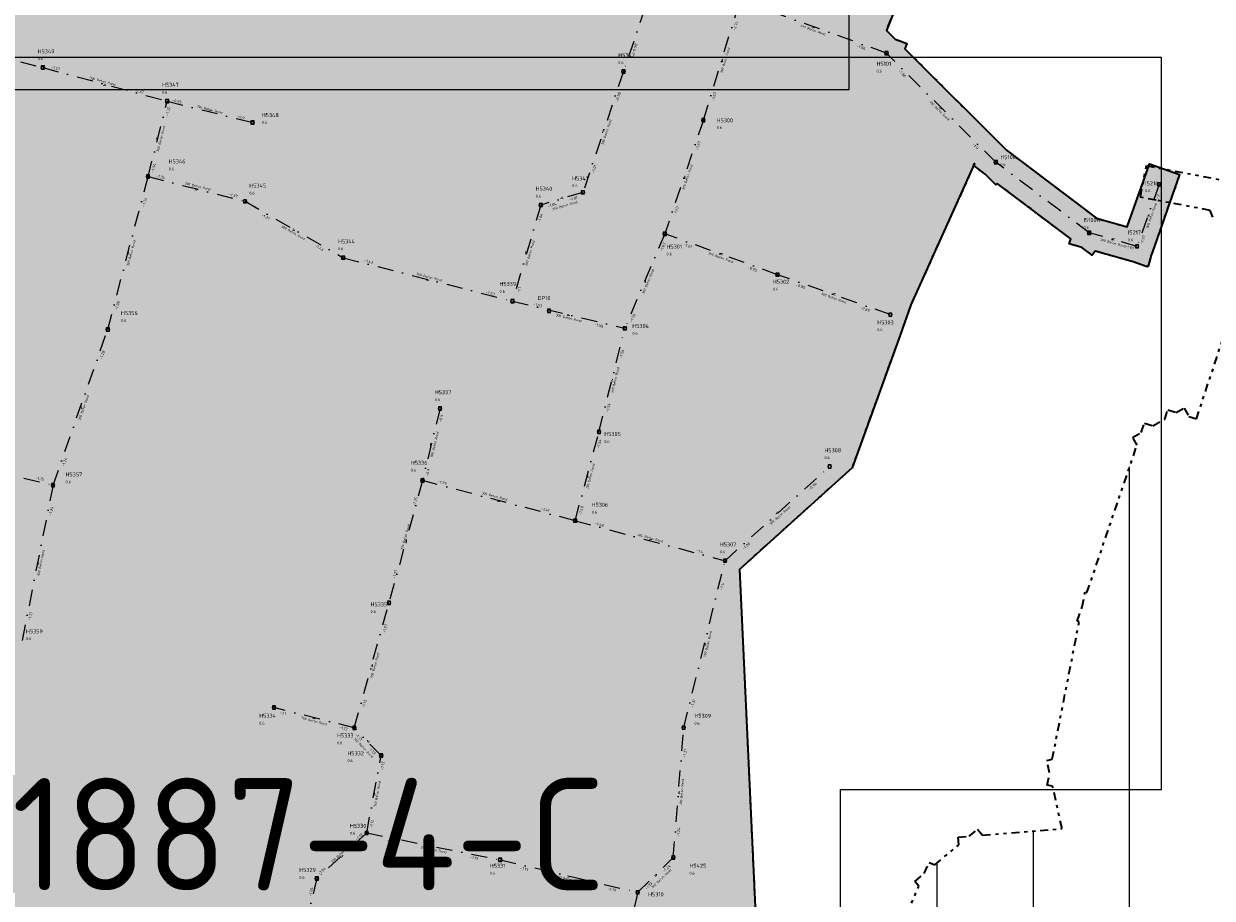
# Model space of a CAD drawing. Header units: metres. Extents: x 149823 to 166170, y 460676 to 475536.
# Tile 16 of 30: x 153285 to 153656, y 472270 to 472542. Entities that reach past the tile are written whole.
import ezdxf
from ezdxf.enums import TextEntityAlignment as Align

# ---------------------------------------------------------------- set-up
doc = ezdxf.new("R2010")
doc.units = ezdxf.units.M
doc.linetypes.add('AL-TEKENBLADGRENS-SO', pattern=[11.5, 2.5, -1.5, 1, -1.5, 1, -1.5, 2.5])
doc.linetypes.add('RI-DWA-SO', pattern=[11, 5, -3, 0, -3])
doc.layers.add('2025 hatch', color=41, linetype='Continuous')
doc.layers.add('2026 hatch', color=10, linetype='Continuous')
for name, color, linetype, lineweight in [('B-OI-RI-DWA-G', 38, 'RI-DWA-SO', 18), ('B-OI-RI-DWA-T30', 38, 'Continuous', 35), ('B-OI-RI-DWA_BOB-T35', 38, 'Continuous', 35), ('B-OI-RI-DWA_PUTDEKSELNIVEAU-T35', 38, 'Continuous', 35), ('B-OI-RI-DWA_PUTNUMMER-T50', 38, 'Continuous', 50), ('B-OI-RI-DWA_RIOOLPUT-S-250', 38, 'Continuous', 18), ('B-OI-RI-OVERIG_PUTNUMMER-T50', 151, 'Continuous', 50), ('B-OI-RI-OVERIG_RIOOLPUT_INSPECTIE-S-250', 151, 'Continuous', 18), ('B-OI-RI-OVERIG_STROMINGSRICHTING-T70', 7, 'Continuous', 70), ('N-WE-RI-GRENS_WERK-G', 11, 'XX-WERKGRENS 1', 35), ('X-XX-AL-TEKENBLAD-T35', 2, 'Continuous', 35), ('X-XX-AL-TEKENBLAD_KADER-O', 7, 'Continuous', 18), ('X-XX-AL-TEKENBLADGRENS-CONTOUR_2025', 41, 'AL-TEKENBLADGRENS-SO', 35), ('X-XX-AL-TEKENBLADGRENS-CONTOUR_2026', 10, 'AL-TEKENBLADGRENS-SO', 35)]:
    doc.layers.add(name, color=color, linetype=linetype, lineweight=lineweight)
doc.styles.add('NLCS-ISO', font='NLCS-ISO.ttf')
doc.styles.add('NLCS-ISO-M10000-T35', font='NLCS-ISO.ttf', dxfattribs={"height": 35})
doc.styles.add('NLCS-ISO-M250-T30', font='NLCS-ISO.ttf', dxfattribs={"height": 0.75})
doc.styles.add('NLCS-ISO-M250-T35', font='NLCS-ISO.ttf', dxfattribs={"height": 0.875})
doc.styles.add('NLCS-ISO-M250-T50', font='NLCS-ISO.ttf', dxfattribs={"height": 1.25})
doc.styles.add('NLCS-ISO-M250-T70', font='NLCS-ISO.ttf', dxfattribs={"height": 1.75})
doc.linetypes.add('XX-WERKGRENS 1', pattern='A,0,[137,NLCS.SHX,S=0.05,R=0,X=-0.55,Y=-0.675],-3', length=3)

# ---------------------------------------------------------------- blocks, each defined once
blk = doc.blocks.new('SRI-PUT_INSPECTIE-SO')
at = {"flags": 128}
blk.add_lwpolyline([(-2, -2), (2, -2), (2, 2), (-2, 2)], close=True, dxfattribs=at)
blk.add_circle((0, 0), 2)
at = {"style": 'NLCS-ISO'}
blk.add_text('I', height=2.5, dxfattribs=at).set_placement((0, 0), align=Align.MIDDLE_CENTER)

msp = doc.modelspace()

# ---------------------------------------------------------------- hatches: boundary and pattern name
at = {"layer": '2025 hatch', "transparency": 33554559}
h = msp.add_hatch(color=256, dxfattribs=at)
h.dxf.hatch_style = 1
h.paths.add_polyline_path([(153322.57, 471895.47), (153099.08, 471951.6), (153105.18, 471985.07), (153132.82, 472009.71), (153139.35, 472040.58), (153138.44, 472047.45), (153137.09, 472047.7), (153137.86, 472051.84), (153137.3, 472056.01), (153138.66, 472056.19), (153144.43, 472087.6), (153142.78, 472090.09), (153145.18, 472091.68), (153145.7, 472094.5), (153148.63, 472093.96), (153152.01, 472096.2), (153152.7, 472099.13), (153152.74, 472099.12), (153155.27, 472109.56), (153155.25, 472109.56), (153156.45, 472114.41), (153157.63, 472119.25), (153157.65, 472119.25), (153163.73, 472143.82), (153162.73, 472151.06), (153161.32, 472151.34), (153162.14, 472155.42), (153161.57, 472159.54), (153163, 472159.73), (153173.47, 472211.86), (153173.24, 472211.92), (153174.43, 472216.65), (153175.39, 472221.43), (153175.62, 472221.38), (153175.68, 472221.61), (153193.18, 472310.36), (153193.19, 472310.41), (153193.14, 472310.43), (153194.2, 472315.28), (153195.21, 472320.15), (153195.27, 472320.14), (153204.31, 472361.36), (153213.52, 472407.2), (153212.14, 472410.33), (153214.34, 472411.3), (153214.82, 472413.65), (153218.17, 472412.98), (153228.75, 472417.62), (153233.48, 472436.96), (153226.77, 472448.54), (153223.96, 472449.27), (153224.7, 472452.13), (153225.74, 472456.14), (153236.58, 472498.12), (153246.02, 472535.43), (153245.98, 472535.43), (153245.98, 472535.45), (153237.88, 472537.6), (153233.05, 472538.87), (153235.61, 472548.54), (153253.33, 472543.85), (153258.15, 472542.63), (153258.14, 472542.59), (153295.23, 472623.12), (153291.29, 472624.41), (153288.49, 472625.33), (153289.4, 472628.09), (153282.37, 472641.72), (153280.47, 472645.4), (153281.78, 472649.34), (153288.78, 472670.37), (153288.73, 472670.39), (153291.68, 472679.09), (153291.88, 472679.71), (153291.89, 472679.71), (153299.56, 472702.34), (153299.53, 472702.36), (153299.56, 472702.45), (153269.41, 472713.58), (153264.72, 472715.32), (153268.19, 472724.7), (153297.53, 472813.18), (153334.06, 472817.66), (153371.99, 472809.68), (153381.46, 472806.45), (153372.66, 472780.66), (153399.4, 472771.87), (153421.54, 472771.64), (153426.26, 472772.07), (153426.31, 472771.59), (153426.79, 472771.59), (153597.44, 472715.51), (153606.87, 472712.17), (153621.21, 472635.36), (153618.09, 472625.86), (153583.42, 472604.64), (153575.06, 472580.3), (153573.57, 472575.59), (153573.46, 472575.63), (153573.42, 472575.52), (153568.75, 472577.12), (153554.2, 472540.34), (153556.96, 472537.6), (153560.62, 472536.27), (153560, 472534.57), (153591.61, 472503.08), (153619.66, 472481.84), (153629.23, 472479.13), (153634.5, 472494.03), (153636.16, 472498.75), (153645.59, 472495.42), (153637.11, 472471.39), (153636.74, 472470.36), (153635.76, 472466.89), (153635.54, 472466.95), (153635.44, 472466.68), (153631.14, 472468.2), (153619.32, 472471.54), (153618.36, 472470.28), (153615.13, 472472.73), (153611.22, 472473.83), (153611.66, 472475.36), (153588.78, 472492.67), (153588.33, 472492.22), (153585.03, 472495.51), (153581.32, 472498.33), (153581.7, 472498.83), (153561.81, 472454.83), (153558.48, 472445.41), (153543.49, 472404.03), (153508.4, 472372.42), (153519.69, 472130.76), (153520.88, 472087.91), (153520.88, 472087.9), (153545.47, 472094.08), (153581.81, 472108.36), (153621.33, 472130.28), (153621.34, 472132.35), (153625.03, 472132.33), (153628.26, 472134.12), (153629.27, 472132.31), (153660.16, 472132.13), (153660.67, 472133.52), (153664.55, 472132.11), (153668.68, 472132.08), (153668.67, 472130.6), (153688.18, 472123.47), (153688.83, 472124.41), (153692.41, 472121.93), (153696.5, 472120.43), (153696.11, 472119.36), (153728.54, 472096.84), (153728.56, 472096.87), (153728.93, 472096.61), (153729.21, 472096.95), (153732.82, 472093.86), (153736.72, 472091.15), (153736.7, 472091.12), (153774.12, 472064.68), (153798.7, 472059.4), (153805.91, 472060.86), (153805.89, 472060.96), (153810.76, 472061.85), (153815.61, 472062.83), (153815.63, 472062.74), (153833.8, 472066.06), (153834.75, 472068.21), (153837.92, 472066.82), (153841.33, 472067.44), (153841.75, 472065.13), (153843.9, 472064.18), (153842.51, 472061.01), (153843.13, 472057.6), (153840.82, 472057.18), (153822.68, 472015.95), (153812.93, 471977.61), (153803.69, 471938.57), (153801.48, 471916.1), (153802.1, 471915.95), (153801.02, 471911.41), (153800.57, 471906.77), (153799.94, 471906.84), (153793.48, 471879.61), (153788.11, 471856.5), (153788.12, 471856.49), (153786.98, 471851.63), (153785.85, 471846.77), (153785.84, 471846.77), (153780.74, 471825.1), (153780.76, 471825.1), (153779.6, 471820.25), (153778.45, 471815.39), (153778.43, 471815.39), (153773.27, 471793.76), (153790.77, 471789.42), (153790.77, 471789.42), (153790.9, 471789.39), (153790.94, 471789.52), (153795.69, 471788.2), (153800.47, 471787.01), (153800.47, 471787.01), (153812.25, 471784.08), (153812.26, 471784.11), (153817.09, 471782.88), (153821.93, 471781.68), (153821.92, 471781.65), (153865.61, 471770.49), (153909.08, 471759.41), (153909.08, 471759.42), (153913.92, 471758.17), (153918.76, 471756.94), (153918.76, 471756.93), (153963.92, 471745.34), (153968.77, 471744.1), (153966.28, 471734.41), (153911.44, 471748.49), (153867.98, 471759.57), (153867.98, 471759.57), (153863.13, 471760.81), (153858.29, 471762.04), (153858.29, 471762.04), (153814.65, 471773.18), (153797.92, 471777.34), (153785.26, 471731.87), (153815.82, 471656.71), (153846.13, 471651.31), (153846.14, 471651.33), (153850.6, 471650.52), (153898.2, 471642.22), (153933.77, 471636.92), (153942.12, 471637.57), (153942.29, 471638.61), (153946.65, 471637.93), (153951.05, 471638.27), (153951.13, 471637.22), (153951.95, 471637.1), (153951.98, 471637.24), (153956.82, 471636.33), (153961.69, 471635.57), (153961.67, 471635.43), (154002.36, 471627.82), (154006.4, 471651.16), (154007.25, 471656.08), (154017.11, 471654.38), (154012.19, 471625.98), (154012.25, 471625.97), (154011.34, 471621.09), (154010.49, 471616.19), (154010.43, 471616.2), (154010.42, 471616.14), (154005.53, 471617.05), (154000.64, 471617.9), (154000.65, 471617.96), (153955.13, 471626.48), (153946.26, 471627.86), (153937.95, 471627.21), (153937.8, 471626.2), (153923.56, 471522.08), (153925.49, 471521.97), (153930.45, 471521.35), (153929.21, 471511.43), (153914.46, 471513.27), (153914.44, 471513.12), (153909.58, 471513.88), (153904.7, 471514.5), (153904.72, 471514.65), (153874.53, 471519.41), (153872.14, 471517.7), (153870.44, 471520.06), (153867.56, 471520.51), (153868.02, 471523.42), (153834.08, 471570.65), (153831.19, 471571.14), (153831.23, 471571.42), (153792.23, 471580.36), (153787.35, 471581.47), (153709.05, 471770.36), (153673.27, 471754.95), (153673.43, 471754.19), (153669.55, 471753.35), (153665.21, 471751.48), (153664.84, 471752.33), (153634.4, 471745.76), (153629.51, 471744.71), (153627.4, 471754.48), (153666.44, 471762.91), (153666.49, 471762.92), (153714.53, 471783.63), (153691.8, 471829.86), (153686.51, 471838.35), (153716.74, 471857.21), (153704.9, 471883.08), (153704.69, 471882.99), (153704.44, 471883.61), (153703.8, 471883.45), (153702.72, 471887.85), (153700.83, 471891.96), (153701.04, 471892.06), (153687.69, 471925.21), (153687.67, 471925.21), (153685.83, 471929.84), (153683.96, 471934.47), (153683.98, 471934.48), (153668.52, 471973.38), (153650.07, 472019.55), (153647.73, 472023.54), (153648.33, 472023.89), (153648.07, 472024.54), (153652.37, 472026.25), (153653.56, 472030.74), (153629.87, 472039.91), (153625.61, 472041.56), (153626.31, 472046.07), (153590.21, 472101.58), (153590.43, 472101.01), (153586.09, 472099.3), (153581.7, 472097.57), (153552.93, 472086.27), (153553.07, 472085.68), (153548.53, 472084.54), (153544.18, 472082.83), (153543.96, 472083.39), (153591.94, 471958.74), (153595.46, 471949.38), (153621.97, 471888.86), (153636.66, 471792.97), (153627.52, 471788.93), (153586.75, 471794.54), (153426.89, 471873.39), (153417.16, 471875.68), (153332.36, 471893.42)])
at = {"layer": '2026 hatch', "transparency": 33554559}
h = msp.add_hatch(dxfattribs=at)
h.set_pattern_fill('ANSI31', color=256, scale=30, angle=225)
h.set_pattern_definition([(270, (0, 0), (30, -4e-15), [])])
h.paths.add_polyline_path([(153553.31, 472223.25), (153551.94, 472223.4), (153552.41, 472227.57), (153551.54, 472231.68), (153552.89, 472231.97), (153554.66, 472247.95), (153553.46, 472248.46), (153555.15, 472252.37), (153555.61, 472256.59), (153556.91, 472256.45), (153564.33, 472273.69), (153563.09, 472275.17), (153566.01, 472277.61), (153567.52, 472281.1), (153569.29, 472280.34), (153576.81, 472286.61), (153576.61, 472289.01), (153580.02, 472289.28), (153582.64, 472291.47), (153584.18, 472289.62), (153608.95, 472291.63), (153606.02, 472304.83), (153604.32, 472305.16), (153605.08, 472309.04), (153604.22, 472312.9), (153605.91, 472313.28), (153614.3, 472356.09), (153613.71, 472356.29), (153615.21, 472360.71), (153616.11, 472365.29), (153616.72, 472365.17), (153632.32, 472411.14), (153630.96, 472413.54), (153633.65, 472415.07), (153634.65, 472418), (153637.26, 472417.12), (153640.96, 472419.23), (153641.89, 472422.13), (153644.57, 472421.27), (153647.01, 472422.66), (153648.51, 472420.01), (153650.82, 472419.27), (153663.8, 472458.45), (153663.65, 472458.51), (153664.7, 472461.36), (153655.97, 472482.17), (153655.94, 472482.16), (153655.07, 472484.28), (153638.28, 472487.45), (153633.37, 472488.38), (153635.23, 472498.21), (153658.11, 472493.89), (153661.33, 472495.24), (153661.34, 472495.21), (153669.18, 472498.45), (153680.5, 472530.42), (153680.5, 472530.42), (153682.17, 472535.13), (153683.84, 472539.84), (153683.84, 472539.84), (153695.21, 472571.95), (153705.22, 472602.43), (153705.18, 472602.45), (153706.78, 472607.16), (153708.33, 472611.89), (153708.37, 472611.88), (153719.01, 472643.34), (153718.95, 472643.37), (153720.61, 472648.05), (153722.2, 472652.75), (153722.26, 472652.73), (153722.29, 472652.79), (153726.97, 472651.13), (153731.67, 472649.54), (153731.65, 472649.48), (153749.94, 472643), (153749.96, 472643.04), (153754.63, 472641.33), (153759.32, 472639.67), (153759.31, 472639.63), (153785.86, 472629.93), (153790.55, 472628.27), (153790.53, 472628.22), (153790.58, 472628.2), (153788.88, 472623.53), (153780.68, 472600.28), (153781.19, 472600.03), (153779.11, 472595.81), (153777.54, 472591.38), (153777.01, 472591.57), (153759.11, 472555.38), (153746.21, 472518.95), (153731.88, 472475.64), (153737.5, 472461.01), (153766.88, 472455.06), (153771.7, 472454.32), (153771.66, 472454.09), (153771.89, 472454.05), (153770.92, 472449.26), (153766.29, 472419.08), (153766.33, 472419.08), (153766.3, 472418.92), (153770.63, 472418.08), (153770.55, 472417.63), (153816.65, 472404.04), (153850.03, 472394.29), (153850.04, 472394.31), (153854.82, 472392.89), (153859.61, 472391.49), (153859.6, 472391.47), (153892.86, 472381.58), (153938.03, 472368.52), (153981.51, 472356.46), (154005.21, 472357.68), (154005.32, 472358.52), (154009.82, 472357.91), (154014.35, 472358.14), (154014.39, 472357.3), (154030.59, 472355.12), (154030.67, 472355.51), (154035.35, 472354.47), (154040.09, 472353.83), (154040.04, 472353.43), (154063.85, 472348.13), (154071.61, 472388.39), (154079.14, 472429.15), (154078.87, 472429.22), (154079.86, 472433.27), (154079.78, 472433.28), (154080.72, 472438.13), (154081.54, 472443), (154081.66, 472442.98), (154088.12, 472476.17), (154094.93, 472517.41), (154094.83, 472517.43), (154095.73, 472522.29), (154096.54, 472527.18), (154096.64, 472527.16), (154104.21, 472567.9), (154112.01, 472611.13), (154111.99, 472611.13), (154112.03, 472611.37), (154111.8, 472611.42), (154112.91, 472616.16), (154113.78, 472620.96), (154113.79, 472620.95), (154119.38, 472651.34), (154119.34, 472651.34), (154120.28, 472656.24), (154121.18, 472661.14), (154121.21, 472661.13), (154127.52, 472694.08), (154127.46, 472694.09), (154128.45, 472698.96), (154129.38, 472703.84), (154129.45, 472703.82), (154132.54, 472718.95), (154131.26, 472719.73), (154133.41, 472723.24), (154134.24, 472727.28), (154135.7, 472726.98), (154138.54, 472731.61), (154102.09, 472740.12), (154098.08, 472711.07), (154097.95, 472709.18), (154097.61, 472704.19), (154087.63, 472704.88), (154087.79, 472707.27), (154087.46, 472707.32), (154088.13, 472712.1), (154088.46, 472716.91), (154088.79, 472716.89), (154092.31, 472742.4), (154091.88, 472742.5), (154092.97, 472747.15), (154093.62, 472751.87), (154094.05, 472751.81), (154094.15, 472752.24), (154098.8, 472751.16), (154103.53, 472750.5), (154103.46, 472750.07), (154136.56, 472742.34), (154142.5, 472769.02), (154143.58, 472773.9), (154150.95, 472772.26), (154152.74, 472779.77), (154152.48, 472779.85), (154153.86, 472784.51), (154154.98, 472789.24), (154155.24, 472789.18), (154165.34, 472823.36), (154165.27, 472823.39), (154166.2, 472826.36), (154164.93, 472829.22), (154167.37, 472830.3), (154168.1, 472832.86), (154168.14, 472832.84), (154168.15, 472832.89), (154168.22, 472832.87), (154175.79, 472857.22), (154177.27, 472861.99), (154186.82, 472859.02), (154177.83, 472830.08), (154218.92, 472818.36), (154263.18, 472806.95), (154304.61, 472796.46), (154304.62, 472796.5), (154309.44, 472795.24), (154314.26, 472794.02), (154314.25, 472793.98), (154352.42, 472783.97), (154356.93, 472783.68), (154356.87, 472782.82), (154357.95, 472782.54), (154362.79, 472781.29), (154360.29, 472771.61), (154356.23, 472772.66), (154353.1, 472723.14), (154353.15, 472723.14), (154353.09, 472722.34), (154353.87, 472722.14), (154352.76, 472717.74), (154352.47, 472713.2), (154352.43, 472713.21), (154349.84, 472677.1), (154349.48, 472672.11), (154337.02, 472615.53), (154337.06, 472611.36), (154337.1, 472606.95), (154337.34, 472581.3), (154338.6, 472581.18), (154343.57, 472580.68), (154342.58, 472570.73), (154336.8, 472571.3), (154336.79, 472571.25), (154336.57, 472571.27), (154330.11, 472530.23), (154324.17, 472487.81), (154324.18, 472487.81), (154323.48, 472482.86), (154322.79, 472477.91), (154322.79, 472477.91), (154317.8, 472442.4), (154317.83, 472442.4), (154317.1, 472437.47), (154316.45, 472432.81), (154316.74, 472432.78), (154310.43, 472384.06), (154310.48, 472384.05), (154310.44, 472383.73), (154311.04, 472383.58), (154311, 472383.44), (154312.16, 472383.11), (154316.97, 472381.76), (154314.26, 472372.13), (154309.02, 472373.61), (154303.47, 472334.06), (154303.48, 472334.06), (154302.78, 472329.11), (154302.09, 472324.16), (154302.08, 472324.16), (154298.39, 472298.06), (154297.69, 472293.11), (154287.79, 472294.51), (154237.45, 472302.12), (154227.58, 472303.75), (154166.2, 472316.33), (154159.48, 472266.84), (154156.77, 472247.6), (154156.82, 472247.6), (154156.08, 472242.68), (154155.38, 472237.75), (154155.33, 472237.76), (154149.41, 472198.6), (154194.01, 472188.27), (154194.01, 472188.28), (154198.87, 472187.14), (154203.74, 472186.02), (154203.73, 472186.01), (154231.04, 472179.61), (154231.05, 472179.63), (154235.9, 472178.48), (154240.76, 472177.34), (154240.76, 472177.32), (154272.3, 472169.84), (154272.38, 472170.1), (154277.04, 472168.72), (154281.77, 472167.59), (154281.71, 472167.33), (154282.92, 472166.97), (154280.07, 472157.38), (154274.46, 472159.05), (154233.61, 472168.74), (154196.6, 472177.41), (154148.47, 472188.55), (154146.44, 472148.3), (154146.49, 472148.3), (154146.19, 472143.33), (154145.94, 472138.36), (154145.89, 472138.37), (154143.74, 472102.7), (154141.82, 472067.31), (154190.53, 472071.98), (154228.84, 472082.64), (154259.95, 472098.56), (154260.48, 472101.11), (154263.65, 472100.46), (154266.53, 472101.93), (154267.72, 472099.61), (154270.27, 472099.08), (154269.61, 472095.91), (154271.08, 472093.03), (154268.76, 472091.84), (154264.76, 472072.58), (154262.23, 472058.07), (154251.73, 472010.93), (154250.65, 472006.05), (154240.88, 472008.22), (154252.42, 472060.01), (154254.94, 472074.46), (154257.33, 472085.99), (154236.57, 472075.37), (154236.82, 472074.48), (154232.49, 472073.28), (154228.49, 472071.23), (154228.07, 472072.05), (154196.83, 472063.36), (154196.9, 472062.55), (154192.37, 472062.11), (154187.97, 472060.89), (154187.76, 472061.67), (154141.28, 472057.21), (154141.24, 472056.52), (154136.71, 472056.77), (154070.76, 472050.19), (154070.75, 472049.6), (154066.06, 472049.72), (154061.4, 472049.25), (154061.34, 472049.84), (154058.95, 472049.9), (154057.09, 472040.78), (154024.18, 472047.48), (154023.4, 472044.13), (154022.82, 472041.62), (154022.47, 472039.55), (154022.34, 472039.58), (154022.27, 472039.26), (154017.07, 472040.47), (154008.92, 472041.85), (154008.89, 472041.69), (154008.81, 472041.7), (154008.79, 472041.63), (154004.03, 472042.68), (153999.23, 472043.5), (153999.26, 472043.66), (153972.38, 472049.16), (153972.38, 472049.14), (153967.5, 472050.17), (153962.61, 472051.17), (153962.62, 472051.19), (153917.77, 472060.62), (153871.1, 472070.13), (153843.95, 472060.22), (153840.23, 472057.54), (153836.17, 472054.62), (153830.33, 472062.73), (153835.59, 472066.52), (153835.18, 472067.66), (153839.23, 472069.14), (153842.72, 472071.66), (153843.43, 472070.67), (153866.37, 472079.05), (153866.81, 472081.21), (153870.32, 472080.49), (153873.69, 472081.72), (153874.45, 472079.65), (153914.91, 472071.41), (153914.92, 472071.44), (153919.79, 472070.42), (153924.68, 472069.42), (153924.67, 472069.39), (153969.53, 472059.96), (154001.14, 472053.48), (154001.65, 472055.87), (154002.69, 472060.76), (154012.47, 472058.69), (154011.15, 472052.47), (154011.19, 472052.46), (154011.01, 472051.64), (154014.57, 472051.04), (154015.34, 472054.33), (154015.43, 472054.97), (154015.68, 472056.38), (154015.8, 472061.01), (154016.45, 472060.99), (154020.51, 472085.71), (154015.01, 472089.13), (153969.62, 472097.78), (153969.38, 472097.1), (153965.03, 472098.65), (153960.5, 472099.52), (153960.63, 472100.22), (153920.83, 472114.37), (153920.49, 472113.74), (153916.43, 472115.94), (153912.08, 472117.48), (153912.32, 472118.16), (153872.38, 472139.73), (153871.12, 472138.69), (153868.56, 472141.79), (153865.01, 472143.7), (153865.79, 472145.14), (153835.54, 472181.69), (153807.26, 472211.62), (153806.16, 472211.05), (153804.19, 472214.87), (153801.24, 472217.99), (153802.13, 472218.84), (153798.37, 472226.12), (153796.79, 472225.95), (153796.37, 472229.99), (153794.5, 472233.59), (153795.91, 472234.32), (153792.38, 472267.83), (153791.85, 472272.8), (153801.8, 472273.85), (153806.11, 472232.91), (153812.42, 472220.72), (153839.7, 472191.84), (153839.95, 472192.05), (153843.03, 472188.32), (153846.35, 472184.81), (153846.12, 472184.59), (153875.02, 472149.66), (153920.51, 472125.1), (153967.66, 472108.33), (154014.43, 472099.42), (154015.26, 472100.76), (154018.71, 472098.61), (154022.48, 472097.89), (154028.25, 472133.69), (154028.25, 472133.69), (154029.04, 472138.63), (154029.84, 472143.56), (154029.84, 472143.56), (154037.62, 472191.6), (154044.01, 472232.77), (154043.98, 472232.77), (154044.77, 472237.7), (154045.54, 472242.62), (154045.57, 472242.62), (154051.71, 472280.76), (154051.62, 472280.78), (154052.5, 472285.65), (154053.29, 472290.54), (154053.38, 472290.53), (154061.99, 472338.16), (154061.93, 472338.17), (154061.96, 472338.31), (154033.59, 472344.62), (154009.4, 472347.88), (153984.81, 472346.62), (153984.44, 472345.27), (153980.4, 472346.39), (153976.22, 472346.18), (153976.14, 472347.57), (153940.1, 472357.57), (153940.09, 472357.52), (153935.31, 472358.9), (153930.52, 472360.23), (153930.53, 472360.28), (153894.83, 472370.6), (153894.82, 472370.56), (153890.04, 472371.98), (153885.26, 472373.37), (153885.27, 472373.4), (153851.99, 472383.3), (153818.63, 472393.05), (153818.62, 472393.04), (153813.83, 472394.45), (153809.04, 472395.85), (153809.04, 472395.86), (153764.7, 472408.93), (153757.79, 472365.75), (153750.87, 472315.83), (153753.78, 472271.82), (153763.4, 472232.35), (153764.58, 472227.5), (153754.87, 472225.13), (153696.12, 472204.27), (153693.3, 472203.51), (153689.3, 472202.43), (153669.56, 472197.12), (153669.5, 472195.78), (153665.28, 472195.96), (153661.2, 472194.87), (153660.85, 472196.16), (153643.87, 472196.9), (153642.69, 472195.1), (153639.66, 472197.08), (153636.04, 472197.24), (153636.13, 472199.4), (153633.56, 472201.09), (153632.13, 472199.12), (153633.01, 472197.35), (153629.63, 472195.67), (153627.42, 472192.62), (153625.82, 472193.78), (153610.99, 472186.42), (153611.2, 472185.15), (153607, 472184.44), (153603.19, 472182.55), (153602.61, 472183.7), (153585.94, 472180.9), (153584.78, 472178.67), (153581.84, 472180.21), (153578.56, 472179.66), (153578.15, 472182.14), (153563.63, 472189.74), (153560.5, 472189.08), (153559.95, 472191.66), (153557.61, 472192.89), (153559.1, 472195.73)])
h.paths.add_polyline_path([(154129.29, 472442.7), (154174.29, 472442.7), (154174.29, 472461.45), (154129.29, 472461.45)], flags=24)
h.paths.add_polyline_path([(154041.46, 472424.62), (154295.84, 472424.62), (154295.84, 472449), (154041.46, 472449)], flags=25)

# ---------------------------------------------------------------- linework, layer by layer
at = {"layer": 'B-OI-RI-DWA-G'}
for points in [[(153486.19, 472568.44), (153472.25, 472527.55)], [(153497.16, 472512.41), (153508.64, 472549.78)], [(153554.21, 472533.27), (153508.64, 472549.78)], [(153252.08, 472539.01), (153291.29, 472528.78)], [(153588.32, 472499.29), (153554.21, 472533.27)], [(153291.29, 472528.78), (153330.06, 472518.32)], [(153472.25, 472527.55), (153459.62, 472489.89)], [(153324.08, 472494.81), (153330.06, 472518.32)], [(153330.06, 472518.32), (153356.65, 472511.66)], [(153497.16, 472512.41), (153485.14, 472476.96)], [(153617.4, 472477.28), (153588.32, 472499.29)], [(153311.53, 472447.13), (153324.08, 472494.81)], [(153324.08, 472494.81), (153354.32, 472487.1)], [(153639.21, 472492.37), (153632.39, 472473.06)], [(153459.62, 472489.89), (153446.49, 472485.93)], [(153354.32, 472487.1), (153384.91, 472469.53)], [(153446.49, 472485.93), (153437.65, 472456)], [(153485.14, 472476.96), (153472.66, 472447.53)], [(153520.29, 472464.23), (153485.14, 472476.96)], [(153632.31, 472473.06), (153617.4, 472477.28)], [(153384.91, 472469.53), (153437.65, 472456)], [(153555.43, 472451.79), (153520.29, 472464.23)], [(153437.65, 472456), (153472.66, 472447.53)], [(153464.62, 472415.27), (153472.66, 472447.49)], [(153294.47, 472398.66), (153311.53, 472447.13)], [(153415.09, 472422.54), (153409.64, 472400.08)], [(153457.19, 472387.59), (153464.62, 472415.27)], [(153263.74, 472405.92), (153294.47, 472398.66)], [(153503.92, 472375.11), (153536.43, 472404.4)], [(153409.64, 472400.08), (153399.17, 472361.99)], [(153457.19, 472387.59), (153409.64, 472400.08)], [(153294.47, 472398.66), (153284.83, 472350.18)], [(153457.19, 472387.59), (153503.92, 472375.11)], [(153491.03, 472323.11), (153503.92, 472375.11)], [(153388.37, 472323.05), (153399.17, 472361.99)], [(153388.37, 472323.05), (153363.33, 472329.35)], [(153396.74, 472314.41), (153388.37, 472323.05)], [(153487.79, 472282.65), (153491.03, 472323.11)], [(153392.23, 472290.28), (153396.74, 472314.41)], [(153392.23, 472290.28), (153376.68, 472276.08)], [(153392.23, 472290.28), (153433.81, 472281.93)], [(153433.81, 472281.93), (153476.69, 472271.8)], [(153476.69, 472271.8), (153487.79, 472282.65)], [(153376.68, 472276.16), (153369.48, 472246)], [(153476.69, 472271.8), (153464.73, 472216.78)]]:
    msp.add_lwpolyline(points, dxfattribs=at)
at = {"layer": 'N-WE-RI-GRENS_WERK-G', "ltscale": 0.5}
msp.add_lwpolyline([(153568.75, 472577.12), (153554.2, 472540.34), (153556.96, 472537.6), (153560.62, 472536.27), (153560, 472534.57), (153591.61, 472503.08), (153619.66, 472481.84), (153629.23, 472479.13), (153634.5, 472494.03), (153636.16, 472498.75), (153645.59, 472495.42), (153637.11, 472471.39), (153636.74, 472470.36), (153635.76, 472466.89), (153635.54, 472466.95), (153635.44, 472466.68), (153631.14, 472468.2), (153619.32, 472471.54), (153618.36, 472470.28), (153615.13, 472472.73), (153611.22, 472473.83), (153611.66, 472475.36), (153588.78, 472492.67), (153588.33, 472492.22), (153585.03, 472495.51), (153581.32, 472498.33), (153581.7, 472498.83), (153561.81, 472454.83), (153558.48, 472445.41), (153543.49, 472404.03), (153508.4, 472372.42), (153519.69, 472130.76)], dxfattribs=at)
at = {"layer": 'X-XX-AL-TEKENBLAD_KADER-O', "flags": 128}
for points in [[(153642.63, 472808.95), (153437.63, 472808.95), (153332.63, 472808.95), (153232.63, 472808.95), (153232.63, 472521.95), (153332.63, 472521.95), (153437.63, 472521.95), (153542.63, 472521.95), (153542.63, 472580.83), (153642.63, 472580.83)], [(153639.93, 472531.95), (153434.93, 472531.95), (153329.93, 472531.95), (153229.93, 472531.95), (153229.93, 472244.95), (153329.93, 472244.95), (153434.93, 472244.95), (153539.93, 472244.95), (153539.93, 472303.83), (153639.93, 472303.83)]]:
    msp.add_lwpolyline(points, close=True, dxfattribs=at)
at = {"layer": 'X-XX-AL-TEKENBLADGRENS-CONTOUR_2025'}
msp.add_lwpolyline([(153568.75, 472577.12), (153554.2, 472540.34), (153556.96, 472537.6), (153560.62, 472536.27), (153560, 472534.57), (153591.61, 472503.08), (153619.66, 472481.84), (153629.23, 472479.13), (153634.5, 472494.03), (153636.16, 472498.75), (153645.59, 472495.42), (153637.11, 472471.39), (153636.74, 472470.36), (153635.76, 472466.89), (153635.54, 472466.95), (153635.44, 472466.68), (153631.14, 472468.2), (153619.32, 472471.54), (153618.36, 472470.28), (153615.13, 472472.73), (153611.22, 472473.83), (153611.66, 472475.36), (153588.78, 472492.67), (153588.33, 472492.22), (153585.03, 472495.51), (153581.32, 472498.33), (153581.7, 472498.83), (153561.81, 472454.83), (153558.48, 472445.41), (153543.49, 472404.03), (153508.4, 472372.42), (153519.69, 472130.76)], dxfattribs=at)
at = {"layer": 'X-XX-AL-TEKENBLADGRENS-CONTOUR_2026'}
for points in [[(153655.94, 472482.16), (153655.07, 472484.28), (153638.28, 472487.45), (153633.37, 472488.38), (153635.23, 472498.21), (153658.11, 472493.89)], [(153655.94, 472482.16), (153655.07, 472484.28), (153638.28, 472487.45), (153633.37, 472488.38), (153635.23, 472498.21), (153658.11, 472493.89)], [(153556.91, 472256.45), (153564.33, 472273.69), (153563.09, 472275.17), (153566.01, 472277.61), (153567.52, 472281.1), (153569.29, 472280.34), (153576.81, 472286.61), (153576.61, 472289.01), (153580.02, 472289.28), (153582.64, 472291.47), (153584.18, 472289.62), (153608.95, 472291.63), (153606.02, 472304.83), (153604.32, 472305.16), (153605.08, 472309.04), (153604.22, 472312.9), (153605.91, 472313.28), (153614.3, 472356.09), (153613.71, 472356.29), (153615.21, 472360.71), (153616.11, 472365.29), (153616.72, 472365.17), (153632.32, 472411.14), (153630.96, 472413.54), (153633.65, 472415.07), (153634.65, 472418), (153637.26, 472417.12), (153640.96, 472419.23), (153641.89, 472422.13), (153644.57, 472421.27), (153647.01, 472422.66), (153648.51, 472420.01), (153650.82, 472419.27), (153663.8, 472458.45)], [(153556.91, 472256.45), (153564.33, 472273.69), (153563.09, 472275.17), (153566.01, 472277.61), (153567.52, 472281.1), (153569.29, 472280.34), (153576.81, 472286.61), (153576.61, 472289.01), (153580.02, 472289.28), (153582.64, 472291.47), (153584.18, 472289.62), (153608.95, 472291.63), (153606.02, 472304.83), (153604.32, 472305.16), (153605.08, 472309.04), (153604.22, 472312.9), (153605.91, 472313.28), (153614.3, 472356.09), (153613.71, 472356.29), (153615.21, 472360.71), (153616.11, 472365.29), (153616.72, 472365.17), (153632.32, 472411.14), (153630.96, 472413.54), (153633.65, 472415.07), (153634.65, 472418), (153637.26, 472417.12), (153640.96, 472419.23), (153641.89, 472422.13), (153644.57, 472421.27), (153647.01, 472422.66), (153648.51, 472420.01), (153650.82, 472419.27), (153663.8, 472458.45)]]:
    msp.add_lwpolyline(points, dxfattribs=at)

# ---------------------------------------------------------------- block references
at = {"layer": 'B-OI-RI-DWA_RIOOLPUT-S-250', "xscale": 0.25, "yscale": 0.25, "zscale": 0.25}
for p in [(153554.21, 472533.27), (153291.29, 472528.78), (153472.25, 472527.55), (153330.06, 472518.32), (153356.65, 472511.66), (153497.16, 472512.41), (153588.32, 472499.29), (153324.08, 472494.81), (153639.21, 472492.37), (153459.62, 472489.89), (153354.32, 472487.1), (153446.49, 472485.93), (153485.14, 472476.96), (153617.4, 472477.28), (153632.31, 472473.06), (153384.91, 472469.53), (153520.29, 472464.23), (153437.65, 472456), (153555.43, 472451.79), (153311.53, 472447.13), (153472.66, 472447.53), (153415.09, 472422.54), (153464.62, 472415.27), (153536.53, 472404.44), (153294.47, 472398.66), (153409.64, 472400.08), (153457.19, 472387.59), (153503.92, 472375.11), (153399.17, 472361.99), (153363.33, 472329.35), (153388.37, 472323.05), (153491.03, 472323.11), (153396.74, 472314.41), (153392.23, 472290.28), (153433.81, 472281.93), (153487.79, 472282.65), (153376.68, 472276.08), (153476.69, 472271.8)]:
    msp.add_blockref('SRI-PUT_INSPECTIE-SO', p, dxfattribs=at)
at = {"layer": 'B-OI-RI-OVERIG_RIOOLPUT_INSPECTIE-S-250', "xscale": 0.25, "yscale": 0.25, "zscale": 0.25}
msp.add_blockref('SRI-PUT_INSPECTIE-SO', (153449.05, 472452.99), dxfattribs=at)

# ---------------------------------------------------------------- texts
at = {"layer": 'B-OI-RI-DWA-T30', "style": 'NLCS-ISO-M250-T30'}
for s, rotation, p in [(' 400 Beton Rond', 339.9465, (153531.08, 472540.59)), (' 300 Beton Rond', 72.7656, (153503.86, 472530.8)), (' 300 Beton Rond', 345.1031, (153309.7, 472524.59)), (' 400 Beton Rond', 315.3093, (153570.56, 472515.57)), (' 300 Beton Rond', 345.6761, (153343.06, 472515.78)), (' 300 Beton Rond', 71.6197, (153466.88, 472508.41)), (' 300 Beton Rond', 75.6304, (153328.04, 472506.32)), (' 300 Beton Rond', 71.0468, (153492.1, 472494.36)), (' 300 Beton Rond', 345.6761, (153339.32, 472491.85)), (' 300 Beton Rond', 16.6158, (153453.73, 472485.71)), (' 300 Beton Rond', 70.4738, (153636.74, 472482.38)), (' 300 Beton Rond', 330.2062, (153369.12, 472477.45)), (' 300 Beton Rond', 75.0575, (153318.77, 472470.71)), (' 300 Beton Rond', 73.3386, (153443.03, 472470.68)), (' 300 Beton Rond', 343.9572, (153624.58, 472474.21)), (' 300 Beton Rond', 339.9465, (153502.37, 472469.66)), (' 300 Beton Rond', 345.6761, (153411.45, 472463.56)), (' 300 Beton Rond', 67.0361, (153479.82, 472461.85)), (' 300 Beton Rond', 340.5194, (153537.53, 472457.07)), (' 300 Beton Rond', 346.249, (153454.92, 472450.8)), (' 300 Beton Rond', 76.2034, (153469.61, 472431.14)), (' 300 Beton Rond', 70.4738, (153303.94, 472422.56)), (' 300 Beton Rond', 76.2034, (153413.34, 472411.07)), (' 300 Beton Rond', 75.0575, (153461.87, 472401.17)), (' 300 Beton Rond', 345.1031, (153431.84, 472395.27)), (' 300 Beton Rond', 41.8259, (153520.84, 472389.01)), (' 300 Beton Rond', 74.4845, (153404.19, 472382.24)), (' 300 Beton Rond', 345.1031, (153480.39, 472382.26)), (' 300 Beton Rond', 78.4952, (153290.63, 472374.22)), (' 300 Beton Rond', 76.2034, (153498.45, 472348.87)), (' 300 Beton Rond', 74.4845, (153394.73, 472342.25)), (' 300 Beton Rond', 345.6761, (153375.6, 472325.23)), (' 300 Beton Rond', 314.1634, (153391.06, 472317.02)), (' 300 Beton Rond', 85.3707, (153490.41, 472302.8)), (' 300 Beton Rond', 79.6411, (153395.47, 472302.17)), (' 300 Beton Rond', 42.3989, (153384.07, 472283.77)), (' 300 Beton Rond', 348.5408, (153412.82, 472285.13)), (' 300 Beton Rond', 346.822, (153455.02, 472275.89)), (' 300 Beton Rond', 44.1178, (153483.88, 472275.9))]:
    msp.add_text(s, height=0.75, rotation=rotation, dxfattribs=at).set_placement(p, align=Align.MIDDLE_CENTER)
at = {"layer": 'B-OI-RI-DWA_BOB-T35', "style": 'NLCS-ISO-M250-T35'}
for s, rotation, p in [('-1.74', 72.7656, (153507.25, 472541.84)), ('-0.98', 71.0468, (153475.78, 472534.8)), ('-1.86', 339.9465, (153546.35, 472535.06)), ('-1.27', 345.1031, (153295.27, 472528.57)), ('-1.86', 315.3093, (153559.18, 472526.92)), ('-1.32', 345.1031, (153321.37, 472521.45)), ('-0.95', 345.6761, (153333.09, 472518.28)), ('-0.98', 71.6197, (153470.65, 472519.65)), ('-1.67', 72.7656, (153500.46, 472519.76)), ('-1.32', 75.6304, (153330.28, 472515.13)), ('-0.9', 345.6761, (153353.03, 472513.28)), ('-1.67', 71.0468, (153495.54, 472504.51)), ('-1.9', 315.3093, (153581.95, 472504.23)), ('-1.34', 75.6304, (153325.8, 472497.5)), ('-1.01', 71.6197, (153463.11, 472497.16)), ('-1.34', 345.6761, (153327.98, 472494.74)), ('-1.34', 75.0575, (153323.01, 472486.81)), ('-1.37', 345.6761, (153350.66, 472488.95)), ('-1.01', 16.6158, (153456.62, 472487.94)), ('-2', 70.4738, (153638.8, 472488.61)), ('-1.04', 16.6158, (153450.06, 472485.96)), ('-1.63', 71.0468, (153488.65, 472484.21)), ('-1.37', 330.2062, (153360.76, 472482.25)), ('-1.04', 73.3386, (153446.34, 472481.91)), ('-1.43', 330.2062, (153377.48, 472472.65)), ('-1.63', 67.0361, (153484.5, 472472.89)), ('-1.01', 339.9465, (153492.32, 472473.3)), ('-1.97', 343.9572, (153630.01, 472472.72)), ('-1.97', 70.4738, (153634.11, 472475.14)), ('-1.43', 345.6761, (153392.83, 472468.34)), ('-0.95', 339.9465, (153512.43, 472466.01)), ('-1.53', 345.6761, (153430.77, 472458.47)), ('-1.1', 73.3386, (153439.71, 472459.46)), ('-0.95', 340.5194, (153527.5, 472460.62)), ('-1.28', 75.0575, (153314.53, 472454.61)), ('-1.53', 346.249, (153445.55, 472454.76)), ('-1.56', 67.0361, (153475.14, 472450.82)), ('-0.89', 340.5194, (153547.56, 472453.52)), ('-1.56', 346.249, (153464.65, 472448.44)), ('-1.28', 70.4738, (153309.82, 472439.25)), ('-1.56', 76.2034, (153471.7, 472439.53)), ('-1.54', 76.2034, (153467.53, 472422.8)), ('-0.9', 76.2034, (153415.38, 472419.49)), ('-1.54', 75.0575, (153464.66, 472411.56)), ('-1.24', 70.4738, (153298.07, 472405.87)), ('-0.9', 76.2034, (153411.3, 472402.65)), ('-1.15', 346.822, (153290.36, 472400.72)), ('-1.35', 345.1031, (153415.81, 472399.49)), ('-0.94', 41.8259, (153531.25, 472398.34)), ('-1.24', 78.4952, (153293.89, 472390.61)), ('-1.35', 74.4845, (153407.31, 472393.57)), ('-1.41', 345.1031, (153447.88, 472391.06)), ('-1.48', 75.0575, (153459.08, 472390.79)), ('-1.48', 345.1031, (153464.75, 472386.43)), ('-1.08', 41.8259, (153510.53, 472379.72)), ('-1.4', 345.1031, (153496.03, 472378.08)), ('-1.27', 74.4845, (153401.08, 472370.91)), ('-1.4', 76.2034, (153502.97, 472367.11)), ('-1.13', 78.4952, (153287.37, 472357.83)), ('-1.27', 74.4845, (153397.99, 472354.01)), ('-1.13', 74.4845, (153391.47, 472330.49)), ('-1.31', 76.2034, (153493.93, 472330.64)), ('-1.1', 345.6761, (153366.21, 472327.59)), ('-1.13', 345.6761, (153384.99, 472322.87)), ('-1.13', 314.1634, (153389.74, 472320.2)), ('-1.13', 314.1634, (153393.93, 472315.88)), ('-1.31', 85.3707, (153491.39, 472315.05)), ('-1.13', 79.6411, (153397.16, 472311.22)), ('-1.12', 79.6411, (153393.78, 472293.12)), ('-1.24', 85.3707, (153489.43, 472290.54)), ('-1.12', 42.3989, (153389.9, 472289.1)), ('-1.08', 348.5408, (153399.87, 472287.73)), ('-1.15', 348.5408, (153425.77, 472282.53)), ('-1.04', 42.3989, (153378.24, 472278.45)), ('-1.15', 346.822, (153441.37, 472279.12)), ('-1.24', 44.1178, (153485.71, 472279.22)), ('-1.04', 76.7763, (153374.84, 472271.98)), ('-1.19', 346.822, (153468.67, 472272.67)), ('-1.19', 44.1178, (153480.16, 472273.8))]:
    msp.add_text(s, height=0.875, rotation=rotation, dxfattribs=at).set_placement(p, align=Align.MIDDLE_CENTER)
at = {"layer": 'B-OI-RI-DWA_PUTDEKSELNIVEAU-T35', "style": 'NLCS-ISO-M250-T35'}
for p in [(153289.68, 472530.85), (153470.63, 472529.63), (153551.14, 472526.96), (153328.45, 472520.4), (153359.54, 472510.96), (153501.33, 472509.33), (153330.51, 472496.52), (153589.74, 472497.85), (153456.27, 472491.25), (153355.66, 472488.94), (153444.88, 472488.01), (153634.86, 472489.7), (153615.65, 472478.24), (153629.47, 472474.39), (153383.3, 472471.61), (153485.68, 472469.97), (153433.63, 472458.37), (153518.82, 472459.04), (153315.65, 472449.26), (153551.36, 472446.37), (153475.03, 472445.24), (153413.48, 472424.62), (153466.29, 472411.57), (153534.91, 472406.52), (153406, 472402.62), (153298.38, 472398.99), (153462.36, 472389.53), (153502.31, 472377.19), (153393.44, 472358.53), (153286.04, 472350.12), (153358.74, 472323.8), (153494.38, 472323.78), (153382.99, 472317.66), (153386.24, 472312.12), (153387.02, 472289.5), (153371.22, 472275.75), (153430.61, 472277.05), (153492.82, 472277.05)]:
    msp.add_text('0.6', height=0.875, dxfattribs=at).set_placement(p, align=Align.BOTTOM_LEFT)
at = {"layer": 'B-OI-RI-DWA_PUTNUMMER-T50', "style": 'NLCS-ISO-M250-T50'}
for s, p in [('H5349', (153289.68, 472532.85)), ('H5342', (153470.63, 472531.63)), ('H5101', (153551.14, 472528.96)), ('H5347', (153328.45, 472522.4)), ('H5348', (153359.54, 472512.96)), ('H5300', (153501.33, 472511.33)), ('H5346', (153330.51, 472498.52)), ('H5100', (153589.74, 472499.85)), ('H5345', (153355.66, 472490.94)), ('H5340', (153444.88, 472490.01)), ('H5341', (153456.27, 472493.25)), ('I5216', (153634.86, 472491.7)), ('I5100A', (153615.65, 472480.24)), ('I5217', (153629.47, 472476.39)), ('H5344', (153383.3, 472473.61)), ('H5301', (153485.68, 472471.97)), ('H5339', (153433.63, 472460.37)), ('H5302', (153518.82, 472461.04)), ('H5356', (153315.65, 472451.26)), ('H5304', (153475.03, 472447.24)), ('H5303', (153551.36, 472448.37)), ('H5337', (153413.48, 472426.62)), ('H5305', (153466.29, 472413.57)), ('H5308', (153534.91, 472408.52)), ('H5336', (153406, 472404.62)), ('H5357', (153298.38, 472400.99)), ('H5306', (153462.36, 472391.53)), ('H5307', (153502.31, 472379.19)), ('H5335', (153393.44, 472360.53)), ('H5359', (153286.04, 472352.12)), ('H5334', (153358.74, 472325.8)), ('H5309', (153494.38, 472325.78)), ('H5333', (153382.99, 472319.66)), ('H5332', (153386.24, 472314.12)), ('H5330', (153387.02, 472291.5)), ('H5331', (153430.61, 472279.05)), ('H5425', (153492.82, 472279.05)), ('H5329', (153371.22, 472277.75)), ('H5310', (153479.95, 472270.18))]:
    msp.add_text(s, height=1.25, dxfattribs=at).set_placement(p, align=Align.BOTTOM_LEFT)
at = {"layer": 'B-OI-RI-OVERIG_PUTNUMMER-T50', "style": 'NLCS-ISO-M250-T50'}
msp.add_text('DP10', height=1.25, dxfattribs=at).set_placement((153447.52, 472456.95), align=Align.MIDDLE_CENTER)
at = {"layer": 'B-OI-RI-OVERIG_STROMINGSRICHTING-T70', "style": 'NLCS-ISO-M250-T70'}
for rotation, p in [(339.9465, (153531.43, 472541.53)), (72.7656, (153502.9, 472531.09)), (345.1031, (153310.67, 472523.55)), (166.1578, (153343.36, 472514.99)), (315.3093, (153571.27, 472516.28)), (255.5392, (153327.07, 472506.56)), (251.5285, (153465.93, 472508.72)), (345.6761, (153339.2, 472490.95)), (71.0468, (153491.15, 472494.68)), (196.5245, (153453.06, 472487.91)), (70.4738, (153635.76, 472482.72)), (330.2062, (153369.61, 472478.32)), (164.4389, (153624.85, 472475.17)), (75.0575, (153317.81, 472470.97)), (253.8203, (153442.07, 472470.97)), (159.8552, (153502.71, 472470.59)), (345.6761, (153411.28, 472462.77)), (67.0361, (153478.9, 472462.24)), (160.4282, (153537.86, 472458.01)), (346.249, (153455.16, 472451.77)), (76.2034, (153468.64, 472431.4)), (70.4738, (153303, 472422.89)), (256.1121, (153412.37, 472411.31)), (75.0575, (153460.9, 472401.43)), (345.1031, (153433.42, 472393.83)), (221.7347, (153520.22, 472389.78)), (74.4845, (153404.41, 472381.03)), (165.0118, (153480.55, 472381.35)), (78.4952, (153289.65, 472374.42)), (76.2034, (153497.48, 472349.11)), (74.4845, (153393.77, 472342.52)), (345.6761, (153375.85, 472326.2)), (134.0721, (153392.55, 472318.73)), (79.6411, (153394.48, 472302.35)), (85.3707, (153489.41, 472302.88)), (348.5408, (153413.02, 472286.11)), (42.3989, (153384.45, 472283.18)), (346.822, (153455.25, 472276.87)), (44.1178, (153482.24, 472277.23))]:
    msp.add_text('>', height=1.75, rotation=rotation, dxfattribs=at).set_placement(p, align=Align.MIDDLE_CENTER)
at = {"layer": 'X-XX-AL-TEKENBLAD-T35', "style": 'NLCS-ISO-M10000-T35'}
msp.add_text('1887-4-C', height=35, dxfattribs=at).set_placement((153281.6, 472261.88), align=Align.BOTTOM_LEFT)

doc.saveas('drawing.dxf')
